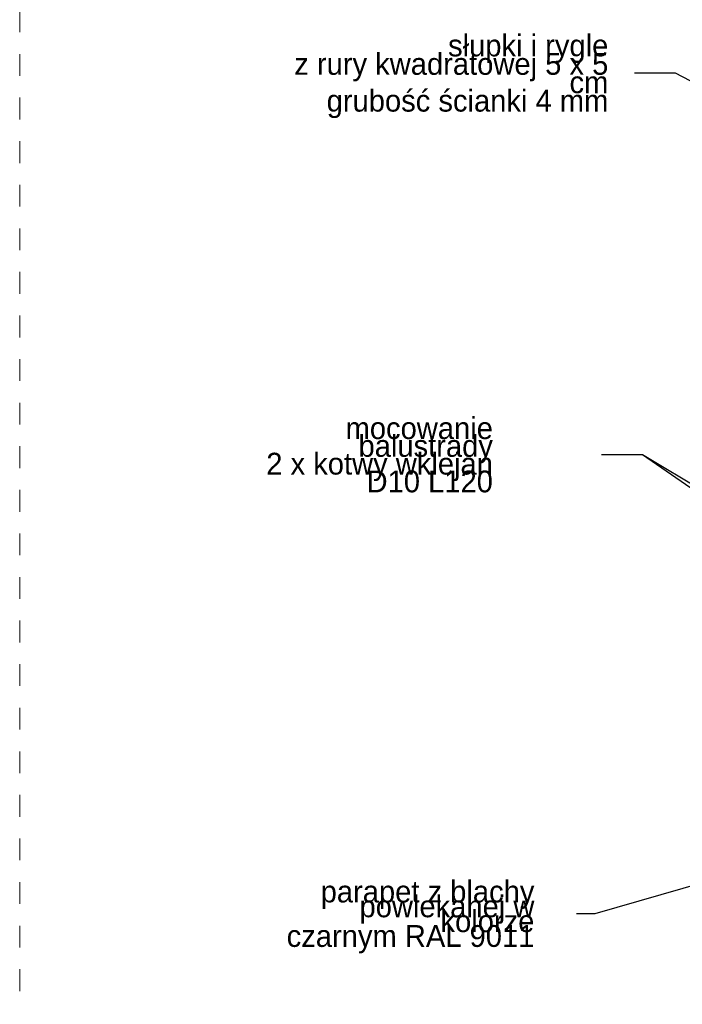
# Model space of a CAD drawing. Extents: x -93487 to -89412, y 100871 to 103816.
# Tile 10 of 15: x -91949 to -91341, y 102029 to 102933. Entities that reach past the tile are written whole.
import ezdxf

# ---------------------------------------------------------------- set-up
doc = ezdxf.new("R2010")
doc.units = 0
doc.header["$MEASUREMENT"] = 0
doc.linetypes.add('Przerywana', pattern=[40, 20, -20])
doc.layers.add('A-Opisy_Nr_Pióra__21', color=7, linetype='Continuous', lineweight=13)
doc.layers.add('INWENT.ŚCIANY_Nr_Pióra__21', color=7, linetype='Continuous', lineweight=13)
doc.styles.add('GENERATED_STYLE_3', font='txt')
doc.styles.add('GENERATED_STYLE_4', font='txt')
doc.dimstyles.new('GENERATED_STYLE__7', dxfattribs={"dimtxt": 0.18, "dimasz": 27.36, "dimexe": 0.18, "dimexo": 0.0625, "dimgap": 0.09, "dimtad": 0, "dimtih": 1, "dimtoh": 1, "dimdec": 4, "dimzin": 0, "dimdsep": 46, "dimcen": 0.09, "dimadec": 0, "dimazin": 0, "dimtfac": 1, "dimtdec": 4, "dimtmove": 0, "dimatfit": 3, "dimldrblk": 'ARROWHEAD_5', "dimfxl": 0, "dimtolj": 1, "dimtzin": 0, "dimarcsym": 0})

# ---------------------------------------------------------------- blocks, each defined once
blk = doc.blocks.new('ARROWHEAD_5')
at = {"color": 0, "linetype": 'Continuous', "lineweight": 0}
blk.add_line((0, 0), (-1, 0), dxfattribs=at)
blk.add_solid([(-1, 0.2679), (0, 0), (-1, -0.2679), (-1, 0.2679)], dxfattribs=at)

msp = doc.modelspace()

# ---------------------------------------------------------------- linework, layer by layer
at = {"layer": 'INWENT.ŚCIANY_Nr_Pióra__21', "linetype": 'Przerywana'}
msp.add_line((-91949.05, 100921.39), (-91949.05, 103766.39), dxfattribs=at)

# ---------------------------------------------------------------- texts
at = {"layer": 'A-Opisy_Nr_Pióra__21', "linetype": 'Continuous', "char_height": 20, "attachment_point": 6}
for s, insert, width, line_spacing_factor, style in [('{słupki i rygle\\Pz rury kwadratowej 5 x 5 cm\\Pgrubość ścianki 4 mm}', (-91408.58, 102880.92), 305.506, 0.506669, 'GENERATED_STYLE_4'), ('{mocowanie balustrady\\P2 x kotwy wklejan\\PD10 L120}', (-91514.55, 102533.45), 248.848, 0.489167, 'GENERATED_STYLE_4'), ('{mocowanie balustrady\\P2 x kotwy wklejan\\PD10 L120}', (-91514.55, 102533.45), 248.848, 0.489167, 'GENERATED_STYLE_4'), ('{parapet z blachy\\Ppowlekanej w kolorze \\Pczarnym RAL 9011}', (-91476.45, 102109.3), 225.883, 0.408008, 'GENERATED_STYLE_3')]:
    msp.add_mtext(s, dxfattribs=dict(at, insert=insert, width=width, line_spacing_factor=line_spacing_factor, style=style))

# ---------------------------------------------------------------- leaders
at = {"layer": 'A-Opisy_Nr_Pióra__21', "linetype": 'Continuous', "annotation_type": 0, "has_hookline": 1, "hookline_direction": 1}
for points, text_width in [([(-91143.77, 102841.41), (-91465.46, 103025.47), (-91503.24, 103025.47)], 198.1), ([(-91121.77, 102766.41), (-91346.82, 102883.79), (-91384.6, 102883.79)], 289.52), ([(-91179.77, 102396.55), (-91377.07, 102533.51), (-91414.84, 102533.51)], 157.14), ([(-91149.77, 102396.55), (-91377.07, 102533.51), (-91414.84, 102533.51)], 157.14), ([(-91071.77, 102213.35), (-91420.82, 102112.16), (-91437.81, 102112.16)], 195.24)]:
    msp.add_leader(points, dimstyle='GENERATED_STYLE__7', dxfattribs=dict(at, text_width=text_width))

doc.saveas('drawing.dxf')
